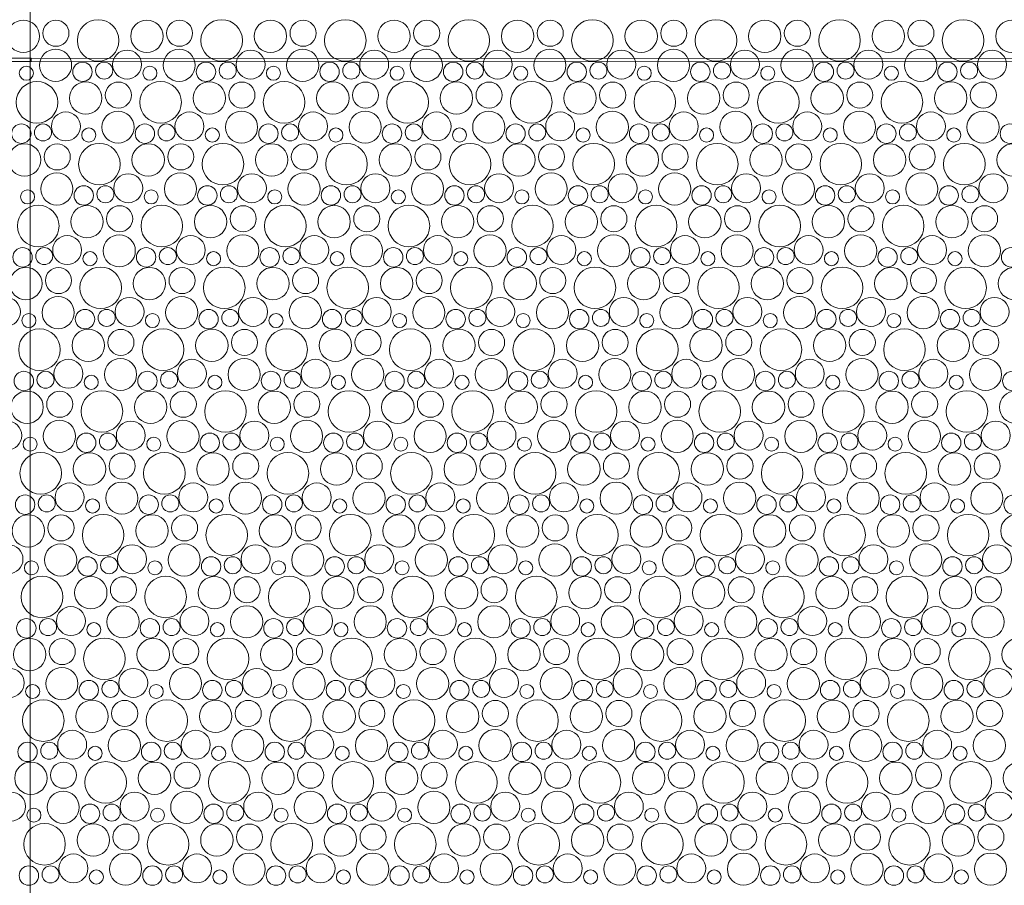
# Model space of a CAD drawing. Header units: metres. Extents: x -167 to 338, y -186 to 508.
# Tile 189 of 256: x 89.64 to 92.53, y 28.09 to 30.63. Entities that reach past the tile are written whole.
import ezdxf
from ezdxf.enums import TextEntityAlignment as Align

# ---------------------------------------------------------------- set-up
doc = ezdxf.new("R2010")
doc.units = ezdxf.units.M
doc.header["$MEASUREMENT"] = 0
doc.linetypes.add('Öffnungslinie Tür Fenster', pattern=[0.23, 0.15, -0.08])
doc.layers.add('60 Gelände 2D Übersicht', color=7, linetype='Continuous')
doc.layers.add('60 Stellplätze', color=7, linetype='Continuous')
doc.styles.add('ERSTELLTER_STIL_2', font='arial.ttf')

# ---------------------------------------------------------------- blocks, each defined once
blk = doc.blocks.new('*X46', base_point=(27236.1321, 33357.279))
at = {"layer": '60 Gelände 2D Übersicht', "color": 9, "linetype": 'Continuous', "lineweight": 18}
for centre, radius in [((89.8669, 30.5719), 0.0612), ((90.2306, 30.5719), 0.0612), ((90.5943, 30.5719), 0.0612), ((90.958, 30.5719), 0.0612), ((91.3217, 30.5719), 0.0612), ((91.6854, 30.5719), 0.0612), ((92.0491, 30.5719), 0.0612), ((92.4128, 30.5719), 0.0612), ((89.6467, 30.5843), 0.0477), ((89.7427, 30.5932), 0.0384), ((90.0104, 30.5843), 0.0477), ((90.1065, 30.5932), 0.0384), ((90.3741, 30.5843), 0.0477), ((90.4702, 30.5932), 0.0384), ((90.7378, 30.5843), 0.0477), ((90.8339, 30.5932), 0.0384), ((91.1015, 30.5843), 0.0477), ((91.1976, 30.5932), 0.0384), ((91.4653, 30.5843), 0.0477), ((91.5613, 30.5932), 0.0384), ((91.829, 30.5843), 0.0477), ((91.925, 30.5932), 0.0384), ((92.1927, 30.5843), 0.0477), ((92.2887, 30.5932), 0.0384), ((92.5564, 30.5843), 0.0477), ((89.7417, 30.4988), 0.0473), ((90.1054, 30.4988), 0.0473), ((90.4691, 30.4988), 0.0473), ((90.8329, 30.4988), 0.0473), ((91.1966, 30.4988), 0.0473), ((91.5603, 30.4988), 0.0473), ((91.924, 30.4988), 0.0473), ((92.2877, 30.4988), 0.0473), ((89.952, 30.501), 0.0426), ((90.3157, 30.501), 0.0426), ((90.6794, 30.501), 0.0426), ((91.0431, 30.501), 0.0426), ((91.4068, 30.501), 0.0426), ((91.7705, 30.501), 0.0426), ((92.1342, 30.501), 0.0426), ((92.4979, 30.501), 0.0426), ((89.6556, 30.4755), 0.0207), ((89.8208, 30.4797), 0.0286), ((89.8846, 30.4832), 0.0251), ((90.0193, 30.4755), 0.0207), ((90.1845, 30.4797), 0.0286), ((90.2483, 30.4832), 0.0251), ((90.383, 30.4755), 0.0207), ((90.5482, 30.4797), 0.0286), ((90.612, 30.4832), 0.0251), ((90.7467, 30.4755), 0.0207), ((90.9119, 30.4797), 0.0286), ((90.9757, 30.4832), 0.0251), ((91.1105, 30.4755), 0.0207), ((91.2756, 30.4797), 0.0286), ((91.3394, 30.4832), 0.0251), ((91.4742, 30.4755), 0.0207), ((91.6393, 30.4797), 0.0286), ((91.7031, 30.4832), 0.0251), ((91.8379, 30.4755), 0.0207), ((92.003, 30.4797), 0.0286), ((92.0668, 30.4832), 0.0251), ((92.2016, 30.4755), 0.0207), ((92.3667, 30.4797), 0.0286), ((92.4305, 30.4832), 0.0251), ((89.6869, 30.3899), 0.0612), ((89.8304, 30.4024), 0.0477), ((89.9265, 30.4112), 0.0384), ((90.0506, 30.3899), 0.0612), ((90.1941, 30.4024), 0.0477), ((90.2902, 30.4112), 0.0384), ((90.4143, 30.3899), 0.0612), ((90.5578, 30.4024), 0.0477), ((90.6539, 30.4112), 0.0384), ((90.778, 30.3899), 0.0612), ((90.9215, 30.4024), 0.0477), ((91.0176, 30.4112), 0.0384), ((91.1417, 30.3899), 0.0612), ((91.2853, 30.4024), 0.0477), ((91.3813, 30.4112), 0.0384), ((91.5054, 30.3899), 0.0612), ((91.649, 30.4024), 0.0477), ((91.745, 30.4112), 0.0384), ((91.8691, 30.3899), 0.0612), ((92.0127, 30.4024), 0.0477), ((92.1087, 30.4112), 0.0384), ((92.2328, 30.3899), 0.0612), ((92.3764, 30.4024), 0.0477), ((92.4724, 30.4112), 0.0384), ((89.772, 30.319), 0.0426), ((89.9254, 30.3168), 0.0473), ((90.1357, 30.319), 0.0426), ((90.2891, 30.3168), 0.0473), ((90.4994, 30.319), 0.0426), ((90.6529, 30.3168), 0.0473), ((90.8631, 30.319), 0.0426), ((91.0166, 30.3168), 0.0473), ((91.2268, 30.319), 0.0426), ((91.3803, 30.3168), 0.0473), ((91.5905, 30.319), 0.0426), ((91.744, 30.3168), 0.0473), ((91.9542, 30.319), 0.0426), ((92.1077, 30.3168), 0.0473), ((92.3179, 30.319), 0.0426), ((92.4714, 30.3168), 0.0473), ((89.6408, 30.2977), 0.0286), ((89.7046, 30.3012), 0.0251), ((89.8393, 30.2936), 0.0207), ((90.0045, 30.2977), 0.0286), ((90.0683, 30.3012), 0.0251), ((90.203, 30.2936), 0.0207), ((90.3682, 30.2977), 0.0286), ((90.432, 30.3012), 0.0251), ((90.5667, 30.2936), 0.0207), ((90.7319, 30.2977), 0.0286), ((90.7957, 30.3012), 0.0251), ((90.9305, 30.2936), 0.0207), ((91.0956, 30.2977), 0.0286), ((91.1594, 30.3012), 0.0251), ((91.2942, 30.2936), 0.0207), ((91.4593, 30.2977), 0.0286), ((91.5231, 30.3012), 0.0251), ((91.6579, 30.2936), 0.0207), ((91.823, 30.2977), 0.0286), ((91.8868, 30.3012), 0.0251), ((92.0216, 30.2936), 0.0207), ((92.1867, 30.2977), 0.0286), ((92.2505, 30.3012), 0.0251), ((92.3853, 30.2936), 0.0207), ((92.5504, 30.2977), 0.0286), ((89.6504, 30.2204), 0.0477), ((89.7465, 30.2292), 0.0384), ((89.8706, 30.2079), 0.0612), ((90.0141, 30.2204), 0.0477), ((90.1102, 30.2292), 0.0384), ((90.2343, 30.2079), 0.0612), ((90.3778, 30.2204), 0.0477), ((90.4739, 30.2292), 0.0384), ((90.598, 30.2079), 0.0612), ((90.7415, 30.2204), 0.0477), ((90.8376, 30.2292), 0.0384), ((90.9617, 30.2079), 0.0612), ((91.1053, 30.2204), 0.0477), ((91.2013, 30.2292), 0.0384), ((91.3254, 30.2079), 0.0612), ((91.469, 30.2204), 0.0477), ((91.565, 30.2292), 0.0384), ((91.6891, 30.2079), 0.0612), ((91.8327, 30.2204), 0.0477), ((91.9287, 30.2292), 0.0384), ((92.0528, 30.2079), 0.0612), ((92.1964, 30.2204), 0.0477), ((92.2924, 30.2292), 0.0384), ((92.4165, 30.2079), 0.0612), ((92.5601, 30.2204), 0.0477), ((89.7454, 30.1348), 0.0473), ((89.9557, 30.137), 0.0426), ((90.1091, 30.1348), 0.0473), ((90.3194, 30.137), 0.0426), ((90.4729, 30.1348), 0.0473), ((90.6831, 30.137), 0.0426), ((90.8366, 30.1348), 0.0473), ((91.0468, 30.137), 0.0426), ((91.2003, 30.1348), 0.0473), ((91.4105, 30.137), 0.0426), ((91.564, 30.1348), 0.0473), ((91.7742, 30.137), 0.0426), ((91.9277, 30.1348), 0.0473), ((92.1379, 30.137), 0.0426), ((92.2914, 30.1348), 0.0473), ((92.5016, 30.137), 0.0426), ((89.8245, 30.1157), 0.0286), ((89.8883, 30.1192), 0.0251), ((90.1882, 30.1157), 0.0286), ((90.252, 30.1192), 0.0251), ((90.5519, 30.1157), 0.0286), ((90.6157, 30.1192), 0.0251), ((90.9156, 30.1157), 0.0286), ((90.9794, 30.1192), 0.0251), ((91.2793, 30.1157), 0.0286), ((91.3431, 30.1192), 0.0251), ((91.643, 30.1157), 0.0286), ((91.7068, 30.1192), 0.0251), ((92.0067, 30.1157), 0.0286), ((92.0705, 30.1192), 0.0251), ((92.3704, 30.1157), 0.0286), ((92.4342, 30.1192), 0.0251), ((89.6593, 30.1116), 0.0207), ((90.023, 30.1116), 0.0207), ((90.3867, 30.1116), 0.0207), ((90.7505, 30.1116), 0.0207), ((91.1142, 30.1116), 0.0207), ((91.4779, 30.1116), 0.0207), ((91.8416, 30.1116), 0.0207), ((92.2053, 30.1116), 0.0207), ((89.6906, 30.0259), 0.0612), ((89.8341, 30.0384), 0.0477), ((89.9302, 30.0472), 0.0384), ((90.0543, 30.0259), 0.0612), ((90.1978, 30.0384), 0.0477), ((90.2939, 30.0472), 0.0384), ((90.418, 30.0259), 0.0612), ((90.5615, 30.0384), 0.0477), ((90.6576, 30.0472), 0.0384), ((90.7817, 30.0259), 0.0612), ((90.9253, 30.0384), 0.0477), ((91.0213, 30.0472), 0.0384), ((91.1454, 30.0259), 0.0612), ((91.289, 30.0384), 0.0477), ((91.385, 30.0472), 0.0384), ((91.5091, 30.0259), 0.0612), ((91.6527, 30.0384), 0.0477), ((91.7487, 30.0472), 0.0384), ((91.8728, 30.0259), 0.0612), ((92.0164, 30.0384), 0.0477), ((92.1124, 30.0472), 0.0384), ((92.2365, 30.0259), 0.0612), ((92.3801, 30.0384), 0.0477), ((92.4761, 30.0472), 0.0384), ((89.7757, 29.955), 0.0426), ((89.9291, 29.9528), 0.0473), ((90.1394, 29.955), 0.0426), ((90.2929, 29.9528), 0.0473), ((90.5031, 29.955), 0.0426), ((90.6566, 29.9528), 0.0473), ((90.8668, 29.955), 0.0426), ((91.0203, 29.9528), 0.0473), ((91.2305, 29.955), 0.0426), ((91.384, 29.9528), 0.0473), ((91.5942, 29.955), 0.0426), ((91.7477, 29.9528), 0.0473), ((91.9579, 29.955), 0.0426), ((92.1114, 29.9528), 0.0473), ((92.3216, 29.955), 0.0426), ((92.4751, 29.9528), 0.0473), ((89.6445, 29.9337), 0.0286), ((89.7083, 29.9373), 0.0251), ((89.843, 29.9296), 0.0207), ((90.0082, 29.9337), 0.0286), ((90.072, 29.9373), 0.0251), ((90.2067, 29.9296), 0.0207), ((90.3719, 29.9337), 0.0286), ((90.4357, 29.9373), 0.0251), ((90.5705, 29.9296), 0.0207), ((90.7356, 29.9337), 0.0286), ((90.7994, 29.9373), 0.0251), ((90.9342, 29.9296), 0.0207), ((91.0993, 29.9337), 0.0286), ((91.1631, 29.9373), 0.0251), ((91.2979, 29.9296), 0.0207), ((91.463, 29.9337), 0.0286), ((91.5268, 29.9373), 0.0251), ((91.6616, 29.9296), 0.0207), ((91.8267, 29.9337), 0.0286), ((91.8905, 29.9373), 0.0251), ((92.0253, 29.9296), 0.0207), ((92.1904, 29.9337), 0.0286), ((92.2542, 29.9373), 0.0251), ((92.389, 29.9296), 0.0207), ((92.5541, 29.9337), 0.0286), ((89.6541, 29.8564), 0.0477), ((89.7502, 29.8652), 0.0384), ((89.8743, 29.8439), 0.0612), ((90.0178, 29.8564), 0.0477), ((90.1139, 29.8652), 0.0384), ((90.238, 29.8439), 0.0612), ((90.3815, 29.8564), 0.0477), ((90.4776, 29.8652), 0.0384), ((90.6017, 29.8439), 0.0612), ((90.7453, 29.8564), 0.0477), ((90.8413, 29.8652), 0.0384), ((90.9654, 29.8439), 0.0612), ((91.109, 29.8564), 0.0477), ((91.205, 29.8652), 0.0384), ((91.3291, 29.8439), 0.0612), ((91.4727, 29.8564), 0.0477), ((91.5687, 29.8652), 0.0384), ((91.6928, 29.8439), 0.0612), ((91.8364, 29.8564), 0.0477), ((91.9324, 29.8652), 0.0384), ((92.0565, 29.8439), 0.0612), ((92.2001, 29.8564), 0.0477), ((92.2961, 29.8652), 0.0384), ((92.4202, 29.8439), 0.0612), ((92.5638, 29.8564), 0.0477), ((89.5957, 29.773), 0.0426), ((89.7491, 29.7708), 0.0473), ((89.9594, 29.773), 0.0426), ((90.1129, 29.7708), 0.0473), ((90.3231, 29.773), 0.0426), ((90.4766, 29.7708), 0.0473), ((90.6868, 29.773), 0.0426), ((90.8403, 29.7708), 0.0473), ((91.0505, 29.773), 0.0426), ((91.204, 29.7708), 0.0473), ((91.4142, 29.773), 0.0426), ((91.5677, 29.7708), 0.0473), ((91.7779, 29.773), 0.0426), ((91.9314, 29.7708), 0.0473), ((92.1416, 29.773), 0.0426), ((92.2951, 29.7708), 0.0473), ((92.5053, 29.773), 0.0426), ((89.663, 29.7476), 0.0207), ((89.8282, 29.7517), 0.0286), ((89.892, 29.7553), 0.0251), ((90.0267, 29.7476), 0.0207), ((90.1919, 29.7517), 0.0286), ((90.2557, 29.7553), 0.0251), ((90.3905, 29.7476), 0.0207), ((90.5556, 29.7517), 0.0286), ((90.6194, 29.7553), 0.0251), ((90.7542, 29.7476), 0.0207), ((90.9193, 29.7517), 0.0286), ((90.9831, 29.7553), 0.0251), ((91.1179, 29.7476), 0.0207), ((91.283, 29.7517), 0.0286), ((91.3468, 29.7553), 0.0251), ((91.4816, 29.7476), 0.0207), ((91.6467, 29.7517), 0.0286), ((91.7105, 29.7553), 0.0251), ((91.8453, 29.7476), 0.0207), ((92.0104, 29.7517), 0.0286), ((92.0742, 29.7553), 0.0251), ((92.209, 29.7476), 0.0207), ((92.3741, 29.7517), 0.0286), ((92.438, 29.7553), 0.0251), ((89.6943, 29.6619), 0.0612), ((89.8378, 29.6744), 0.0477), ((89.9339, 29.6832), 0.0384), ((90.058, 29.6619), 0.0612), ((90.2015, 29.6744), 0.0477), ((90.2976, 29.6832), 0.0384), ((90.4217, 29.6619), 0.0612), ((90.5653, 29.6744), 0.0477), ((90.6613, 29.6832), 0.0384), ((90.7854, 29.6619), 0.0612), ((90.929, 29.6744), 0.0477), ((91.025, 29.6832), 0.0384), ((91.1491, 29.6619), 0.0612), ((91.2927, 29.6744), 0.0477), ((91.3887, 29.6832), 0.0384), ((91.5128, 29.6619), 0.0612), ((91.6564, 29.6744), 0.0477), ((91.7524, 29.6832), 0.0384), ((91.8765, 29.6619), 0.0612), ((92.0201, 29.6744), 0.0477), ((92.1161, 29.6832), 0.0384), ((92.2402, 29.6619), 0.0612), ((92.3838, 29.6744), 0.0477), ((92.4798, 29.6832), 0.0384), ((89.7794, 29.591), 0.0426), ((89.9329, 29.5888), 0.0473), ((90.1431, 29.591), 0.0426), ((90.2966, 29.5888), 0.0473), ((90.5068, 29.591), 0.0426), ((90.6603, 29.5888), 0.0473), ((90.8705, 29.591), 0.0426), ((91.024, 29.5888), 0.0473), ((91.2342, 29.591), 0.0426), ((91.3877, 29.5888), 0.0473), ((91.5979, 29.591), 0.0426), ((91.7514, 29.5888), 0.0473), ((91.9616, 29.591), 0.0426), ((92.1151, 29.5888), 0.0473), ((92.3253, 29.591), 0.0426), ((92.4788, 29.5888), 0.0473), ((89.6482, 29.5697), 0.0286), ((89.712, 29.5733), 0.0251), ((90.0119, 29.5697), 0.0286), ((90.0757, 29.5733), 0.0251), ((90.3756, 29.5697), 0.0286), ((90.4394, 29.5733), 0.0251), ((90.7393, 29.5697), 0.0286), ((90.8031, 29.5733), 0.0251), ((91.103, 29.5697), 0.0286), ((91.1668, 29.5733), 0.0251), ((91.4667, 29.5697), 0.0286), ((91.5305, 29.5733), 0.0251), ((91.8304, 29.5697), 0.0286), ((91.8942, 29.5733), 0.0251), ((92.1941, 29.5697), 0.0286), ((92.258, 29.5733), 0.0251), ((92.5578, 29.5697), 0.0286), ((89.8467, 29.5656), 0.0207), ((90.2105, 29.5656), 0.0207), ((90.5742, 29.5656), 0.0207), ((90.9379, 29.5656), 0.0207), ((91.3016, 29.5656), 0.0207), ((91.6653, 29.5656), 0.0207), ((92.029, 29.5656), 0.0207), ((92.3927, 29.5656), 0.0207), ((89.6578, 29.4924), 0.0477), ((89.7539, 29.5012), 0.0384), ((89.878, 29.4799), 0.0612), ((90.0215, 29.4924), 0.0477), ((90.1176, 29.5012), 0.0384), ((90.2417, 29.4799), 0.0612), ((90.3853, 29.4924), 0.0477), ((90.4813, 29.5012), 0.0384), ((90.6054, 29.4799), 0.0612), ((90.749, 29.4924), 0.0477), ((90.845, 29.5012), 0.0384), ((90.9691, 29.4799), 0.0612), ((91.1127, 29.4924), 0.0477), ((91.2087, 29.5012), 0.0384), ((91.3328, 29.4799), 0.0612), ((91.4764, 29.4924), 0.0477), ((91.5724, 29.5012), 0.0384), ((91.6965, 29.4799), 0.0612), ((91.8401, 29.4924), 0.0477), ((91.9361, 29.5012), 0.0384), ((92.0602, 29.4799), 0.0612), ((92.2038, 29.4924), 0.0477), ((92.2998, 29.5012), 0.0384), ((92.4239, 29.4799), 0.0612), ((92.5675, 29.4924), 0.0477), ((89.5994, 29.409), 0.0426), ((89.7529, 29.4068), 0.0473), ((89.9631, 29.409), 0.0426), ((90.1166, 29.4068), 0.0473), ((90.3268, 29.409), 0.0426), ((90.4803, 29.4068), 0.0473), ((90.6905, 29.409), 0.0426), ((90.844, 29.4068), 0.0473), ((91.0542, 29.409), 0.0426), ((91.2077, 29.4068), 0.0473), ((91.4179, 29.409), 0.0426), ((91.5714, 29.4068), 0.0473), ((91.7816, 29.409), 0.0426), ((91.9351, 29.4068), 0.0473), ((92.1453, 29.409), 0.0426), ((92.2988, 29.4068), 0.0473), ((92.509, 29.409), 0.0426), ((89.8319, 29.3877), 0.0286), ((89.8957, 29.3913), 0.0251), ((90.1956, 29.3877), 0.0286), ((90.2594, 29.3913), 0.0251), ((90.5593, 29.3877), 0.0286), ((90.6231, 29.3913), 0.0251), ((90.923, 29.3877), 0.0286), ((90.9868, 29.3913), 0.0251), ((91.2867, 29.3877), 0.0286), ((91.3505, 29.3913), 0.0251), ((91.6504, 29.3877), 0.0286), ((91.7142, 29.3913), 0.0251), ((92.0141, 29.3877), 0.0286), ((92.078, 29.3913), 0.0251), ((92.3778, 29.3877), 0.0286), ((92.4417, 29.3913), 0.0251), ((89.6667, 29.3836), 0.0207), ((90.0305, 29.3836), 0.0207), ((90.3942, 29.3836), 0.0207), ((90.7579, 29.3836), 0.0207), ((91.1216, 29.3836), 0.0207), ((91.4853, 29.3836), 0.0207), ((91.849, 29.3836), 0.0207), ((92.2127, 29.3836), 0.0207), ((89.698, 29.2979), 0.0612), ((89.8415, 29.3104), 0.0477), ((89.9376, 29.3192), 0.0384), ((90.0617, 29.2979), 0.0612), ((90.2053, 29.3104), 0.0477), ((90.3013, 29.3192), 0.0384), ((90.4254, 29.2979), 0.0612), ((90.569, 29.3104), 0.0477), ((90.665, 29.3192), 0.0384), ((90.7891, 29.2979), 0.0612), ((90.9327, 29.3104), 0.0477), ((91.0287, 29.3192), 0.0384), ((91.1528, 29.2979), 0.0612), ((91.2964, 29.3104), 0.0477), ((91.3924, 29.3192), 0.0384), ((91.5165, 29.2979), 0.0612), ((91.6601, 29.3104), 0.0477), ((91.7561, 29.3192), 0.0384), ((91.8802, 29.2979), 0.0612), ((92.0238, 29.3104), 0.0477), ((92.1198, 29.3192), 0.0384), ((92.2439, 29.2979), 0.0612), ((92.3875, 29.3104), 0.0477), ((92.4835, 29.3192), 0.0384), ((89.9366, 29.2248), 0.0473), ((90.3003, 29.2248), 0.0473), ((90.664, 29.2248), 0.0473), ((91.0277, 29.2248), 0.0473), ((91.3914, 29.2248), 0.0473), ((91.7551, 29.2248), 0.0473), ((92.1188, 29.2248), 0.0473), ((92.4825, 29.2248), 0.0473), ((89.7831, 29.227), 0.0426), ((90.1468, 29.227), 0.0426), ((90.5105, 29.227), 0.0426), ((90.8742, 29.227), 0.0426), ((91.2379, 29.227), 0.0426), ((91.6016, 29.227), 0.0426), ((91.9653, 29.227), 0.0426), ((92.329, 29.227), 0.0426), ((89.6519, 29.2057), 0.0286), ((89.7157, 29.2093), 0.0251), ((89.8505, 29.2016), 0.0207), ((90.0156, 29.2057), 0.0286), ((90.0794, 29.2093), 0.0251), ((90.2142, 29.2016), 0.0207), ((90.3793, 29.2057), 0.0286), ((90.4431, 29.2093), 0.0251), ((90.5779, 29.2016), 0.0207), ((90.743, 29.2057), 0.0286), ((90.8068, 29.2093), 0.0251), ((90.9416, 29.2016), 0.0207), ((91.1067, 29.2057), 0.0286), ((91.1705, 29.2093), 0.0251), ((91.3053, 29.2016), 0.0207), ((91.4704, 29.2057), 0.0286), ((91.5342, 29.2093), 0.0251), ((91.669, 29.2016), 0.0207), ((91.8341, 29.2057), 0.0286), ((91.898, 29.2093), 0.0251), ((92.0327, 29.2016), 0.0207), ((92.1978, 29.2057), 0.0286), ((92.2617, 29.2093), 0.0251), ((92.3964, 29.2016), 0.0207), ((92.5615, 29.2057), 0.0286), ((89.6615, 29.1284), 0.0477), ((89.7576, 29.1372), 0.0384), ((89.8817, 29.1159), 0.0612), ((90.0253, 29.1284), 0.0477), ((90.1213, 29.1372), 0.0384), ((90.2454, 29.1159), 0.0612), ((90.389, 29.1284), 0.0477), ((90.485, 29.1372), 0.0384), ((90.6091, 29.1159), 0.0612), ((90.7527, 29.1284), 0.0477), ((90.8487, 29.1372), 0.0384), ((90.9728, 29.1159), 0.0612), ((91.1164, 29.1284), 0.0477), ((91.2124, 29.1372), 0.0384), ((91.3365, 29.1159), 0.0612), ((91.4801, 29.1284), 0.0477), ((91.5761, 29.1372), 0.0384), ((91.7002, 29.1159), 0.0612), ((91.8438, 29.1284), 0.0477), ((91.9398, 29.1372), 0.0384), ((92.0639, 29.1159), 0.0612), ((92.2075, 29.1284), 0.0477), ((92.3035, 29.1372), 0.0384), ((92.4276, 29.1159), 0.0612), ((92.5712, 29.1284), 0.0477), ((89.6031, 29.045), 0.0426), ((89.7566, 29.0428), 0.0473), ((89.9668, 29.045), 0.0426), ((90.1203, 29.0428), 0.0473), ((90.3305, 29.045), 0.0426), ((90.484, 29.0428), 0.0473), ((90.6942, 29.045), 0.0426), ((90.8477, 29.0428), 0.0473), ((91.0579, 29.045), 0.0426), ((91.2114, 29.0428), 0.0473), ((91.4216, 29.045), 0.0426), ((91.5751, 29.0428), 0.0473), ((91.7853, 29.045), 0.0426), ((91.9388, 29.0428), 0.0473), ((92.149, 29.045), 0.0426), ((92.3025, 29.0428), 0.0473), ((92.5127, 29.045), 0.0426), ((89.6705, 29.0196), 0.0207), ((89.8356, 29.0237), 0.0286), ((89.8994, 29.0273), 0.0251), ((90.0342, 29.0196), 0.0207), ((90.1993, 29.0237), 0.0286), ((90.2631, 29.0273), 0.0251), ((90.3979, 29.0196), 0.0207), ((90.563, 29.0237), 0.0286), ((90.6268, 29.0273), 0.0251), ((90.7616, 29.0196), 0.0207), ((90.9267, 29.0237), 0.0286), ((90.9905, 29.0273), 0.0251), ((91.1253, 29.0196), 0.0207), ((91.2904, 29.0237), 0.0286), ((91.3542, 29.0273), 0.0251), ((91.489, 29.0196), 0.0207), ((91.6541, 29.0237), 0.0286), ((91.718, 29.0273), 0.0251), ((91.8527, 29.0196), 0.0207), ((92.0178, 29.0237), 0.0286), ((92.0817, 29.0273), 0.0251), ((92.2164, 29.0196), 0.0207), ((92.3815, 29.0237), 0.0286), ((92.4454, 29.0273), 0.0251), ((89.7017, 28.9339), 0.0612), ((89.8453, 28.9464), 0.0477), ((89.9413, 28.9552), 0.0384), ((90.0654, 28.9339), 0.0612), ((90.209, 28.9464), 0.0477), ((90.305, 28.9552), 0.0384), ((90.4291, 28.9339), 0.0612), ((90.5727, 28.9464), 0.0477), ((90.6687, 28.9552), 0.0384), ((90.7928, 28.9339), 0.0612), ((90.9364, 28.9464), 0.0477), ((91.0324, 28.9552), 0.0384), ((91.1565, 28.9339), 0.0612), ((91.3001, 28.9464), 0.0477), ((91.3961, 28.9552), 0.0384), ((91.5202, 28.9339), 0.0612), ((91.6638, 28.9464), 0.0477), ((91.7598, 28.9552), 0.0384), ((91.8839, 28.9339), 0.0612), ((92.0275, 28.9464), 0.0477), ((92.1235, 28.9552), 0.0384), ((92.2476, 28.9339), 0.0612), ((92.3912, 28.9464), 0.0477), ((92.4872, 28.9552), 0.0384), ((89.7868, 28.863), 0.0426), ((89.9403, 28.8608), 0.0473), ((90.1505, 28.863), 0.0426), ((90.304, 28.8608), 0.0473), ((90.5142, 28.863), 0.0426), ((90.6677, 28.8608), 0.0473), ((90.8779, 28.863), 0.0426), ((91.0314, 28.8608), 0.0473), ((91.2416, 28.863), 0.0426), ((91.3951, 28.8608), 0.0473), ((91.6053, 28.863), 0.0426), ((91.7588, 28.8608), 0.0473), ((91.969, 28.863), 0.0426), ((92.1225, 28.8608), 0.0473), ((92.3327, 28.863), 0.0426), ((92.4862, 28.8608), 0.0473), ((89.6556, 28.8417), 0.0286), ((89.7194, 28.8453), 0.0251), ((90.0193, 28.8417), 0.0286), ((90.0831, 28.8453), 0.0251), ((90.383, 28.8417), 0.0286), ((90.4468, 28.8453), 0.0251), ((90.7467, 28.8417), 0.0286), ((90.8105, 28.8453), 0.0251), ((91.1104, 28.8417), 0.0286), ((91.1742, 28.8453), 0.0251), ((91.4741, 28.8417), 0.0286), ((91.538, 28.8453), 0.0251), ((91.8378, 28.8417), 0.0286), ((91.9017, 28.8453), 0.0251), ((92.2015, 28.8417), 0.0286), ((92.2654, 28.8453), 0.0251), ((89.8542, 28.8376), 0.0207), ((90.2179, 28.8376), 0.0207), ((90.5816, 28.8376), 0.0207), ((90.9453, 28.8376), 0.0207), ((91.309, 28.8376), 0.0207), ((91.6727, 28.8376), 0.0207), ((92.0364, 28.8376), 0.0207), ((92.4001, 28.8376), 0.0207), ((89.6653, 28.7644), 0.0477), ((89.7613, 28.7732), 0.0384), ((89.8854, 28.7519), 0.0612), ((90.029, 28.7644), 0.0477), ((90.125, 28.7732), 0.0384), ((90.2491, 28.7519), 0.0612), ((90.3927, 28.7644), 0.0477), ((90.4887, 28.7732), 0.0384), ((90.6128, 28.7519), 0.0612), ((90.7564, 28.7644), 0.0477), ((90.8524, 28.7732), 0.0384), ((90.9765, 28.7519), 0.0612), ((91.1201, 28.7644), 0.0477), ((91.2161, 28.7732), 0.0384), ((91.3402, 28.7519), 0.0612), ((91.4838, 28.7644), 0.0477), ((91.5798, 28.7732), 0.0384), ((91.7039, 28.7519), 0.0612), ((91.8475, 28.7644), 0.0477), ((91.9435, 28.7732), 0.0384), ((92.0676, 28.7519), 0.0612), ((92.2112, 28.7644), 0.0477), ((92.3072, 28.7732), 0.0384), ((92.4313, 28.7519), 0.0612), ((92.5749, 28.7644), 0.0477), ((89.6068, 28.681), 0.0426), ((89.7603, 28.6788), 0.0473), ((89.9705, 28.681), 0.0426), ((90.124, 28.6788), 0.0473), ((90.3342, 28.681), 0.0426), ((90.4877, 28.6788), 0.0473), ((90.6979, 28.681), 0.0426), ((90.8514, 28.6788), 0.0473), ((91.0616, 28.681), 0.0426), ((91.2151, 28.6788), 0.0473), ((91.4253, 28.681), 0.0426), ((91.5788, 28.6788), 0.0473), ((91.789, 28.681), 0.0426), ((91.9425, 28.6788), 0.0473), ((92.1527, 28.681), 0.0426), ((92.3062, 28.6788), 0.0473), ((92.5165, 28.681), 0.0426), ((89.6742, 28.6556), 0.0207), ((89.8393, 28.6597), 0.0286), ((89.9031, 28.6633), 0.0251), ((90.0379, 28.6556), 0.0207), ((90.203, 28.6597), 0.0286), ((90.2668, 28.6633), 0.0251), ((90.4016, 28.6556), 0.0207), ((90.5667, 28.6597), 0.0286), ((90.6305, 28.6633), 0.0251), ((90.7653, 28.6556), 0.0207), ((90.9304, 28.6597), 0.0286), ((90.9942, 28.6633), 0.0251), ((91.129, 28.6556), 0.0207), ((91.2941, 28.6597), 0.0286), ((91.358, 28.6633), 0.0251), ((91.4927, 28.6556), 0.0207), ((91.6578, 28.6597), 0.0286), ((91.7217, 28.6633), 0.0251), ((91.8564, 28.6556), 0.0207), ((92.0215, 28.6597), 0.0286), ((92.0854, 28.6633), 0.0251), ((92.2201, 28.6556), 0.0207), ((92.3853, 28.6597), 0.0286), ((92.4491, 28.6633), 0.0251), ((89.7054, 28.5699), 0.0612), ((89.849, 28.5824), 0.0477), ((89.945, 28.5912), 0.0384), ((90.0691, 28.5699), 0.0612), ((90.2127, 28.5824), 0.0477), ((90.3087, 28.5912), 0.0384), ((90.4328, 28.5699), 0.0612), ((90.5764, 28.5824), 0.0477), ((90.6724, 28.5912), 0.0384), ((90.7965, 28.5699), 0.0612), ((90.9401, 28.5824), 0.0477), ((91.0361, 28.5912), 0.0384), ((91.1602, 28.5699), 0.0612), ((91.3038, 28.5824), 0.0477), ((91.3998, 28.5912), 0.0384), ((91.5239, 28.5699), 0.0612), ((91.6675, 28.5824), 0.0477), ((91.7635, 28.5912), 0.0384), ((91.8876, 28.5699), 0.0612), ((92.0312, 28.5824), 0.0477), ((92.1272, 28.5912), 0.0384), ((92.2513, 28.5699), 0.0612), ((92.3949, 28.5824), 0.0477), ((92.4909, 28.5912), 0.0384), ((89.7905, 28.499), 0.0426), ((89.944, 28.4968), 0.0473), ((90.1542, 28.499), 0.0426), ((90.3077, 28.4968), 0.0473), ((90.5179, 28.499), 0.0426), ((90.6714, 28.4968), 0.0473), ((90.8816, 28.499), 0.0426), ((91.0351, 28.4968), 0.0473), ((91.2453, 28.499), 0.0426), ((91.3988, 28.4968), 0.0473), ((91.609, 28.499), 0.0426), ((91.7625, 28.4968), 0.0473), ((91.9727, 28.499), 0.0426), ((92.1262, 28.4968), 0.0473), ((92.3365, 28.499), 0.0426), ((92.4899, 28.4968), 0.0473), ((89.6593, 28.4777), 0.0286), ((89.7231, 28.4813), 0.0251), ((89.8579, 28.4736), 0.0207), ((90.023, 28.4777), 0.0286), ((90.0868, 28.4813), 0.0251), ((90.2216, 28.4736), 0.0207), ((90.3867, 28.4777), 0.0286), ((90.4505, 28.4813), 0.0251), ((90.5853, 28.4736), 0.0207), ((90.7504, 28.4777), 0.0286), ((90.8142, 28.4813), 0.0251), ((90.949, 28.4736), 0.0207), ((91.1141, 28.4777), 0.0286), ((91.178, 28.4813), 0.0251), ((91.3127, 28.4736), 0.0207), ((91.4778, 28.4777), 0.0286), ((91.5417, 28.4813), 0.0251), ((91.6764, 28.4736), 0.0207), ((91.8415, 28.4777), 0.0286), ((91.9054, 28.4813), 0.0251), ((92.0401, 28.4736), 0.0207), ((92.2053, 28.4777), 0.0286), ((92.2691, 28.4813), 0.0251), ((92.4038, 28.4736), 0.0207), ((89.669, 28.4004), 0.0477), ((89.765, 28.4092), 0.0384), ((89.8891, 28.3879), 0.0612), ((90.0327, 28.4004), 0.0477), ((90.1287, 28.4092), 0.0384), ((90.2528, 28.3879), 0.0612), ((90.3964, 28.4004), 0.0477), ((90.4924, 28.4092), 0.0384), ((90.6165, 28.3879), 0.0612), ((90.7601, 28.4004), 0.0477), ((90.8561, 28.4092), 0.0384), ((90.9802, 28.3879), 0.0612), ((91.1238, 28.4004), 0.0477), ((91.2198, 28.4092), 0.0384), ((91.3439, 28.3879), 0.0612), ((91.4875, 28.4004), 0.0477), ((91.5835, 28.4092), 0.0384), ((91.7076, 28.3879), 0.0612), ((91.8512, 28.4004), 0.0477), ((91.9472, 28.4092), 0.0384), ((92.0713, 28.3879), 0.0612), ((92.2149, 28.4004), 0.0477), ((92.3109, 28.4092), 0.0384), ((92.4351, 28.3879), 0.0612), ((92.5786, 28.4004), 0.0477), ((89.6105, 28.317), 0.0426), ((89.764, 28.3148), 0.0473), ((89.9742, 28.317), 0.0426), ((90.1277, 28.3148), 0.0473), ((90.3379, 28.317), 0.0426), ((90.4914, 28.3148), 0.0473), ((90.7016, 28.317), 0.0426), ((90.8551, 28.3148), 0.0473), ((91.0653, 28.317), 0.0426), ((91.2188, 28.3148), 0.0473), ((91.429, 28.317), 0.0426), ((91.5825, 28.3148), 0.0473), ((91.7927, 28.317), 0.0426), ((91.9462, 28.3148), 0.0473), ((92.1565, 28.317), 0.0426), ((92.3099, 28.3148), 0.0473), ((92.5202, 28.317), 0.0426), ((89.843, 28.2957), 0.0286), ((89.9068, 28.2993), 0.0251), ((90.2067, 28.2957), 0.0286), ((90.2705, 28.2993), 0.0251), ((90.5704, 28.2957), 0.0286), ((90.6342, 28.2993), 0.0251), ((90.9341, 28.2957), 0.0286), ((90.998, 28.2993), 0.0251), ((91.2978, 28.2957), 0.0286), ((91.3617, 28.2993), 0.0251), ((91.6615, 28.2957), 0.0286), ((91.7254, 28.2993), 0.0251), ((92.0253, 28.2957), 0.0286), ((92.0891, 28.2993), 0.0251), ((92.389, 28.2957), 0.0286), ((92.4528, 28.2993), 0.0251), ((89.6779, 28.2916), 0.0207), ((90.0416, 28.2916), 0.0207), ((90.4053, 28.2916), 0.0207), ((90.769, 28.2916), 0.0207), ((91.1327, 28.2916), 0.0207), ((91.4964, 28.2916), 0.0207), ((91.8601, 28.2916), 0.0207), ((92.2238, 28.2916), 0.0207), ((89.7091, 28.2059), 0.0612), ((89.8527, 28.2184), 0.0477), ((89.9487, 28.2272), 0.0384), ((90.0728, 28.2059), 0.0612), ((90.2164, 28.2184), 0.0477), ((90.3124, 28.2272), 0.0384), ((90.4365, 28.2059), 0.0612), ((90.5801, 28.2184), 0.0477), ((90.6761, 28.2272), 0.0384), ((90.8002, 28.2059), 0.0612), ((90.9438, 28.2184), 0.0477), ((91.0398, 28.2272), 0.0384), ((91.1639, 28.2059), 0.0612), ((91.3075, 28.2184), 0.0477), ((91.4035, 28.2272), 0.0384), ((91.5276, 28.2059), 0.0612), ((91.6712, 28.2184), 0.0477), ((91.7672, 28.2272), 0.0384), ((91.8913, 28.2059), 0.0612), ((92.0349, 28.2184), 0.0477), ((92.1309, 28.2272), 0.0384), ((92.2551, 28.2059), 0.0612), ((92.3986, 28.2184), 0.0477), ((92.4947, 28.2272), 0.0384), ((89.7942, 28.135), 0.0426), ((89.9477, 28.1329), 0.0473), ((90.1579, 28.135), 0.0426), ((90.3114, 28.1329), 0.0473), ((90.5216, 28.135), 0.0426), ((90.6751, 28.1329), 0.0473), ((90.8853, 28.135), 0.0426), ((91.0388, 28.1329), 0.0473), ((91.249, 28.135), 0.0426), ((91.4025, 28.1329), 0.0473), ((91.6127, 28.135), 0.0426), ((91.7662, 28.1329), 0.0473), ((91.9765, 28.135), 0.0426), ((92.1299, 28.1329), 0.0473), ((92.3402, 28.135), 0.0426), ((92.4936, 28.1329), 0.0473), ((89.663, 28.1137), 0.0286), ((89.7268, 28.1173), 0.0251), ((90.0267, 28.1137), 0.0286), ((90.0905, 28.1173), 0.0251), ((90.3904, 28.1137), 0.0286), ((90.4542, 28.1173), 0.0251), ((90.7541, 28.1137), 0.0286), ((90.818, 28.1173), 0.0251), ((91.1178, 28.1137), 0.0286), ((91.1817, 28.1173), 0.0251), ((91.4815, 28.1137), 0.0286), ((91.5454, 28.1173), 0.0251), ((91.8453, 28.1137), 0.0286), ((91.9091, 28.1173), 0.0251), ((92.209, 28.1137), 0.0286), ((92.2728, 28.1173), 0.0251), ((89.8616, 28.1096), 0.0207), ((90.2253, 28.1096), 0.0207), ((90.589, 28.1096), 0.0207), ((90.9527, 28.1096), 0.0207), ((91.3164, 28.1096), 0.0207), ((91.6801, 28.1096), 0.0207), ((92.0438, 28.1096), 0.0207), ((92.4075, 28.1096), 0.0207)]:
    blk.add_circle(centre, radius, dxfattribs=at)
blk = doc.blocks.new('Parkplätze 27')
at = {"layer": '60 Stellplätze', "color": 7, "linetype": 'Continuous', "lineweight": 13, "flags": 128}
blk.add_lwpolyline([(10.995, 0), (11.005, 0), (11.005, 5.4989), (10.995, 5.4989)], close=True, dxfattribs=at)
at = {"layer": '60 Stellplätze', "color": 7, "linetype": 'Continuous', "lineweight": 13, "style": 'ERSTELLTER_STIL_2'}
for tag, p in [('num_start_0', (0.4, 0.4171)), ('num_start_1', (3.15, 0.4171)), ('num_start_2', (5.9, 0.4146)), ('num_start_3', (8.65, 0.4171)), ('num_start_4', (11.4, 0.4146)), ('num_start_5', (14.15, 0.4146))]:
    blk.add_attdef(tag, text='', height=0.3, dxfattribs=at).set_placement(p, align=Align.MIDDLE_CENTER)

msp = doc.modelspace()

# ---------------------------------------------------------------- linework, layer by layer
at = {"layer": '60 Stellplätze', "color": 7, "linetype": 'Continuous', "lineweight": 13}
msp.add_line((89.6668, 19.7794), (89.6668, 36.0147), dxfattribs=at)

# ---------------------------------------------------------------- block references
at = {"layer": '60 Gelände 2D Übersicht', "color": 9, "linetype": 'Öffnungslinie Tür Fenster', "lineweight": 18}
msp.add_blockref('*X46', (27236.1321, 33357.279), dxfattribs=at)
at = {"layer": '60 Stellplätze', "color": 7, "linetype": 'Continuous', "lineweight": 13, "rotation": 89.9945255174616}
for p in [(89.6673, 19.5147), (95.1673, 19.5142)]:
    msp.add_blockref('Parkplätze 27', p, dxfattribs=at)

doc.saveas('drawing.dxf')
